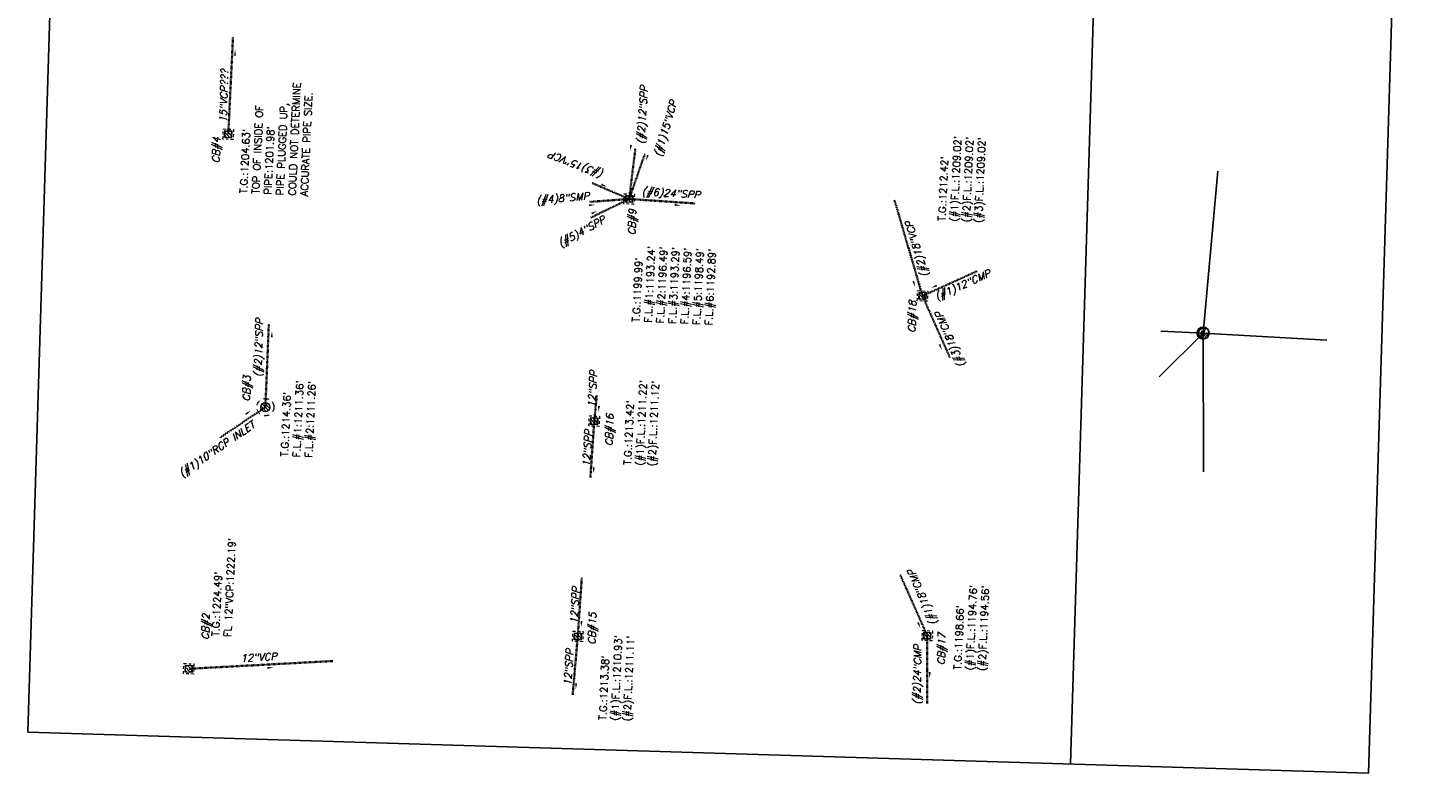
# Model space of a CAD drawing. Header units: feet. Extents: x 2385925 to 2388261, y 226994 to 234026.
# Tile 3 of 5: x 2385925 to 2386502, y 229842 to 230149. Entities that reach past the tile are written whole.
import ezdxf

# ---------------------------------------------------------------- set-up
doc = ezdxf.new("R2010")
doc.units = ezdxf.units.FT
doc.header["$MEASUREMENT"] = 0
for name, pattern in [('DGN Style 6', [6.093386, 0.003204, -1.281469, 2.242571, -1.281469, 0.003204, -1.281469]), ('drainage01', [1.6, 0.85, -0.75]), ('OhDOT_USTN5', [0.11, 0.055, -0.055]), ('REDO_Drainage01', [1.6, 0.85, -0.75]), ('sanex', [0])]:
    doc.linetypes.add(name, pattern=pattern)
for name, color, linetype, lineweight in [('DR_X_Cells', 121, 'Continuous', 35), ('DR_X_Storm_Sewer', 133, 'OhDOT_USTN5', 35), ('DR_X_Text', 151, 'Continuous', 35)]:
    doc.layers.add(name, color=color, linetype=linetype, lineweight=lineweight)
doc.layers.add('SC_Scratch7', color=140, linetype='Continuous', plot=False)
for name, color, linetype in [('SH_Border', 7, 'Continuous'), ('UT_X_Sanitary_Cells', 3, 'Continuous'), ('UT_X_Sanitary_Line', 3, 'sanex')]:
    doc.layers.add(name, color=color, linetype=linetype)
doc.styles.add('SHR', font='SIMPLEX', dxfattribs={"height": 0.75})

# ---------------------------------------------------------------- blocks, each defined once
blk = doc.blocks.new('CB22B-X')
at = {"layer": 'Defpoints', "color": 20, "linetype": 'REDO_Drainage01', "lineweight": 0}
blk.add_lwpolyline([(-1, 1), (1, 1), (1, -1), (-1, -1), (-1, 1)], close=True, dxfattribs=at)
at = {"layer": 'DR_X_Cells', "color": 151, "linetype": 'Continuous', "lineweight": 0}
for p, q in [((-1.15, -0.61), (0.61, 1.15)), ((-1.15, 0.52), (-0.52, 1.15)), ((-0.55, -1.15), (1.15, 0.55)), ((0.58, -1.15), (1.15, -0.58))]:
    blk.add_line(p, q, dxfattribs=at)
at = {"layer": 'DR_X_Cells', "color": 151, "linetype": 'REDO_Drainage01', "lineweight": 0}
blk.add_lwpolyline([(-1.67, 1.67), (1.67, 1.67), (1.67, -1.67), (-1.67, -1.67), (-1.67, 1.67)], close=True, dxfattribs=at)
at = {"layer": 'DR_X_Cells', "color": 151, "linetype": 'Continuous', "lineweight": 0, "flags": 128}
blk.add_lwpolyline([(-1.15, 1.15), (1.15, 1.15), (1.15, -1.15), (-1.15, -1.15), (-1.15, 1.15)], close=True, dxfattribs=at)
blk = doc.blocks.new('CBS_CATCH BASIN RECTANGLE')
blk.add_blockref('CB22B-X', (0, 0))
blk = doc.blocks.new('SSMH')
at = {"layer": 'Defpoints', "color": 223, "linetype": 'Continuous', "extrusion": (1, 0, 0)}
blk.add_lwpolyline([(0.75, 0), (0.75, 0)], dxfattribs=at)
at = {"layer": 'Defpoints', "color": 151, "linetype": 'Continuous', "extrusion": (1, 0, 0)}
blk.add_lwpolyline([(0, 0), (0, 0)], dxfattribs=at)
at = {"layer": 'Defpoints', "color": 21, "linetype": 'Continuous', "extrusion": (1, 0, 0)}
for points in [[(0, 0), (0, 0)], [(-0.75, 0), (-0.75, 0)]]:
    blk.add_lwpolyline(points, dxfattribs=at)
at = {"layer": 'Defpoints', "color": 40, "linetype": 'Continuous', "extrusion": (1, 0, 0)}
blk.add_lwpolyline([(0, 0), (0, 0)], dxfattribs=at)
at = {"layer": 'Defpoints', "color": 61, "linetype": 'DGN Style 6'}
blk.add_circle((0, 0), 0.749, dxfattribs=at)
at = {"layer": 'Defpoints', "color": 20, "linetype": 'drainage01'}
blk.add_circle((0, 0), 0.749, dxfattribs=at)
at = {"layer": 'UT_X_Sanitary_Cells', "color": 3, "linetype": 'Continuous'}
for points in [[(-0.44, 0.22), (-0.45, 0.18)], [(-0.45, 0.15), (-0.44, 0.12)], [(-0.15, 0.28), (-0.19, 0.29)], [(-0.13, 0.27), (-0.15, 0.28)], [(-0.12, 0.26), (-0.13, 0.27)], [(0.08, -0.3), (0.27, 0.3)], [(-0.2, -0.29), (-0.24, -0.3)], [(-0.15, -0.27), (-0.17, -0.28)], [(-0.14, -0.26), (-0.15, -0.27)], [(-0.12, -0.22), (-0.13, -0.24)], [(-0.12, -0.08), (-0.11, -0.1)], [(-0.11, -0.2), (-0.12, -0.22)], [(-0.11, -0.1), (-0.1, -0.13)], [(-0.1, -0.15), (-0.11, -0.18)]]:
    blk.add_lwpolyline(points, dxfattribs=at)
at = {"layer": 'UT_X_Sanitary_Cells', "color": 3, "linetype": 'Continuous', "extrusion": (1, 0, 0)}
for points, elevation in [([(0.18, 0), (0.15, 0)], -0.45), ([(-0.13, 0), (-0.15, 0)], -0.1)]:
    blk.add_lwpolyline(points, dxfattribs=dict(at, elevation=elevation))
at = {"layer": 'UT_X_Sanitary_Cells', "color": 3, "linetype": 'Continuous', "extrusion": (0.752215, -0.658917, 0), "elevation": -0.48}
blk.add_lwpolyline([(-0.08, 0), (-0.13, 0)], dxfattribs=at)
at = {"layer": 'UT_X_Sanitary_Cells', "color": 3, "linetype": 'Continuous', "extrusion": (-0.658091, -0.752938, 0), "elevation": 0.2}
blk.add_lwpolyline([(-0.41, 0), (-0.36, 0)], dxfattribs=at)
at = {"layer": 'UT_X_Sanitary_Cells', "color": 3, "linetype": 'Continuous', "extrusion": (-0.479112, 0.877754, 0), "elevation": 0.42}
blk.add_lwpolyline([(0.18, 0), (0.23, 0)], dxfattribs=at)
at = {"layer": 'UT_X_Sanitary_Cells', "color": 3, "linetype": 'Continuous', "extrusion": (-0.4788, -0.877924, 0), "elevation": 0.12}
blk.add_lwpolyline([(-0.39, 0), (-0.1, 0)], dxfattribs=at)
at = {"layer": 'UT_X_Sanitary_Cells', "color": 3, "linetype": 'Continuous', "extrusion": (0.225284, -0.974293, 0), "elevation": -0.36}
blk.add_lwpolyline([(-0.22, 0), (-0.28, 0)], dxfattribs=at)
at = {"layer": 'UT_X_Sanitary_Cells', "color": 3, "linetype": 'Continuous', "extrusion": (0, 1, 0)}
for points, elevation in [([(0.28, 0), (0.29, 0)], 0.3), ([(0.24, 0), (0.28, 0)], 0.3), ([(0.24, 0), (0.31, 0)], -0.3), ([(-0.4, 0), (-0.13, 0)], -0.16)]:
    blk.add_lwpolyline(points, dxfattribs=dict(at, elevation=elevation))
at = {"layer": 'UT_X_Sanitary_Cells', "color": 3, "linetype": 'Continuous', "extrusion": (-0.178763, -0.983892, 0), "elevation": -0.25}
blk.add_lwpolyline([(-0.24, 0), (-0.29, 0)], dxfattribs=at)
at = {"layer": 'UT_X_Sanitary_Cells', "color": 3, "linetype": 'Continuous', "extrusion": (0.95593, 0.293594, 0), "elevation": 0.34}
blk.add_lwpolyline([(0.21, 0), (-0.42, 0)], dxfattribs=at)
at = {"layer": 'UT_X_Sanitary_Cells', "color": 3, "linetype": 'Continuous', "extrusion": (0.6, 0.8, 0), "elevation": -0.45}
blk.add_lwpolyline([(0.18, 0), (0.22, 0)], dxfattribs=at)
at = {"layer": 'UT_X_Sanitary_Cells', "color": 3, "linetype": 'Continuous', "extrusion": (-0.474288, -0.88037, 0), "elevation": 0.42}
blk.add_lwpolyline([(-0.17, 0), (-0.24, 0)], dxfattribs=at)
at = {"layer": 'UT_X_Sanitary_Cells', "color": 3, "linetype": 'Continuous', "extrusion": (-0.217109, -0.976147, 0), "elevation": 0.36}
blk.add_lwpolyline([(-0.24, 0), (-0.28, 0)], dxfattribs=at)
at = {"layer": 'UT_X_Sanitary_Cells', "color": 3, "linetype": 'Continuous', "extrusion": (-0.314752, 0.949174, 0), "elevation": -0.22}
blk.add_lwpolyline([(0.27, 0), (0.28, 0)], dxfattribs=at)
at = {"layer": 'UT_X_Sanitary_Cells', "color": 3, "linetype": 'Continuous', "extrusion": (0.447214, -0.894427, 0), "elevation": 0.18}
blk.add_lwpolyline([(-0.27, 0), (-0.3, 0)], dxfattribs=at)
at = {"layer": 'UT_X_Sanitary_Cells', "color": 3, "linetype": 'Continuous', "extrusion": (0.625286, 0.780396, 0), "elevation": -0.14}
blk.add_lwpolyline([(0.08, 0), (0.04, 0)], dxfattribs=at)
at = {"layer": 'UT_X_Sanitary_Cells', "color": 3, "linetype": 'Continuous', "extrusion": (0.831387, -0.555694, 0), "elevation": 0.03}
blk.add_lwpolyline([(-0.27, 0), (-0.29, 0)], dxfattribs=at)
at = {"layer": 'UT_X_Sanitary_Cells', "color": 3, "linetype": 'Continuous', "extrusion": (0.969699, -0.244304, 0), "elevation": -0.06}
blk.add_lwpolyline([(-0.2, 0), (-0.22, 0)], dxfattribs=at)
at = {"layer": 'UT_X_Sanitary_Cells', "linetype": 'Continuous'}
blk.add_circle((0, 0), 0.999, dxfattribs=at)
blk = doc.blocks.new('CB7-X')
at = {"layer": 'Defpoints', "color": 20, "linetype": 'REDO_Drainage01', "lineweight": 0}
blk.add_circle((0, 0), 0.75, dxfattribs=at)
at = {"layer": 'DR_X_Cells', "color": 151, "linetype": 'Continuous', "lineweight": 0}
for p, q in [((-0.73, -0.15), (0.15, 0.73)), ((-0.54, -0.52), (0.52, 0.54)), ((-0.18, -0.73), (0.73, 0.18))]:
    blk.add_line(p, q, dxfattribs=at)
at = {"layer": 'DR_X_Cells', "color": 151, "linetype": 'REDO_Drainage01', "lineweight": 0}
blk.add_circle((0, 0), 1.42, dxfattribs=at)
at = {"layer": 'DR_X_Cells', "color": 151, "linetype": 'Continuous', "lineweight": 0}
blk.add_circle((0, 0), 0.75, dxfattribs=at)
blk = doc.blocks.new('Survey Storm Info')
at = {"layer": 'DR_X_Storm_Sewer'}
for p, q in [((-1785.89, 511.01), (-1790.9, 570.28)), ((-1695.18, 560.13), (-1682.11, 541.99)), ((-1570.13, 560.71), (-1529.95, 559.99)), ((-1682.11, 541.99), (-1647.83, 541.62)), ((-1772.67, 410.44), (-1796.82, 411.79)), ((-1748.45, 409.52), (-1772.67, 410.44)), ((-1600.02, 410.5), (-1591.76, 394.77)), ((-1593.48, 411.1), (-1591.76, 394.77)), ((-1585.67, 410.22), (-1591.76, 394.77)), ((-1683.75, 406.35), (-1706.97, 407.23)), ((-1673.13, 405.65), (-1683.75, 406.35)), ((-1591.76, 394.77), (-1592.78, 367.37)), ((-1570.82, 392.83), (-1591.76, 394.77)), ((-1573.16, 388.91), (-1591.76, 394.77)), ((-1588.91, 285.45), (-1628.03, 272.71)), ((-1743.26, 278.36), (-1767.96, 266.46)), ((-1628.03, 272.71), (-1653.11, 260.63)), ((-1617.08, 250.48), (-1628.03, 272.71)), ((-1767.96, 266.46), (-1795.96, 265.72))]:
    blk.add_line(p, q, dxfattribs=at)
at = {"layer": 'DR_X_Text'}
for points in [[(-1683.77, 547.96, 0, 0.833, 0), (-1685.24, 549.98, 0, 0, -0.041595), (-1686.55, 552.12, 0, 0, 0.125362), (-1688.19, 554.02, 0, 0, -0.167832), (-1689.66, 556.04, 0, 0, 0.167832), (-1691.14, 558.06, 0, 0, -0.167832), (-1692.61, 560.08, 0, 0, 0.167832), (-1694.08, 562.1, 0, 0, -0.167832), (-1695.56, 564.12, 0, 0, -0.167832)], [(-1535.21, 558.94, 0, 0.833, 0), (-1537.71, 558.95, 0, 0, -0.041595), (-1540.21, 559.18, 0, 0, 0.125362), (-1542.71, 558.98, 0, 0, -0.167832), (-1545.21, 558.99, 0, 0, 0.167832), (-1547.71, 559, 0, 0, -0.167832), (-1550.21, 559.01, 0, 0, 0.167832), (-1552.71, 559.03, 0, 0, -0.167832), (-1555.21, 559.04, 0, 0, -0.167832)], [(-1789.33, 535.39, 0, 0.833, 0), (-1789.53, 537.88, 0, 0, -0.041595), (-1789.52, 540.39, 0, 0, 0.125362), (-1789.92, 542.87, 0, 0, -0.167832), (-1790.12, 545.36, 0, 0, 0.167832), (-1790.31, 547.85, 0, 0, -0.167832), (-1790.51, 550.34, 0, 0, 0.167832), (-1790.71, 552.84, 0, 0, -0.167832), (-1790.9, 555.33, 0, 0, -0.167832)], [(-1650.75, 540.23, 0, 0.833, 0), (-1653.25, 540.24, 0, 0, -0.041595), (-1655.75, 540.46, 0, 0, 0.125362), (-1658.25, 540.27, 0, 0, -0.167832), (-1660.75, 540.28, 0, 0, 0.167832), (-1663.25, 540.29, 0, 0, -0.167832), (-1665.75, 540.3, 0, 0, 0.167832), (-1668.25, 540.31, 0, 0, -0.167832), (-1670.75, 540.33, 0, 0, -0.167832)], [(-1597.05, 407.86, 0, 0.833, 0), (-1598.27, 410.04, 0, 0, -0.041595), (-1599.3, 412.33, 0, 0, 0.125362), (-1600.7, 414.41, 0, 0, -0.167832), (-1601.92, 416.59, 0, 0, 0.167832), (-1603.14, 418.77, 0, 0, -0.167832), (-1604.35, 420.96, 0, 0, 0.167832), (-1605.57, 423.14, 0, 0, 0.167832)], [(-1594.6, 408.74, 0, 0.833, 0), (-1594.84, 411.23, 0, 0, -0.041595), (-1594.87, 413.73, 0, 0, 0.125362), (-1595.32, 416.2, 0, 0, -0.167832), (-1595.56, 418.69, 0, 0, 0.167832), (-1595.8, 421.18, 0, 0, -0.167832), (-1596.04, 423.67, 0, 0, 0.167832), (-1596.28, 426.16, 0, 0, 0.167832)], [(-1587.03, 404.03, 0, 0.833, 0), (-1586.16, 406.37, 0, 0, -0.041595), (-1585.08, 408.64, 0, 0, 0.125362), (-1584.4, 411.05, 0, 0, -0.167832), (-1583.53, 413.39, 0, 0, 0.167832), (-1582.65, 415.73, 0, 0, -0.167832), (-1581.77, 418.07, 0, 0, 0.167832), (-1580.9, 420.42, 0, 0, 0.167832)], [(-1794.45, 410.6, 0, 0.833, 0), (-1791.96, 410.48, 0, 0, -0.041595), (-1789.47, 410.14, 0, 0, 0.125362), (-1786.96, 410.22, 0, 0, -0.167832), (-1784.47, 410.09, 0, 0, 0.167832), (-1781.97, 409.97, 0, 0, -0.167832), (-1779.47, 409.84, 0, 0, 0.167832), (-1776.98, 409.71, 0, 0, 0.167832)], [(-1768.75, 409.19, 0, 0.833, 0), (-1766.25, 409.06, 0, 0, -0.041595), (-1763.77, 408.72, 0, 0, 0.125362), (-1761.26, 408.8, 0, 0, -0.167832), (-1758.76, 408.68, 0, 0, 0.167832), (-1756.27, 408.55, 0, 0, -0.167832), (-1753.77, 408.42, 0, 0, 0.167832), (-1751.27, 408.29, 0, 0, 0.167832)], [(-1705.33, 406.08, 0, 0.833, 0), (-1702.84, 405.95, 0, 0, -0.041595), (-1700.35, 405.61, 0, 0, 0.125362), (-1697.84, 405.69, 0, 0, -0.167832), (-1695.35, 405.57, 0, 0, 0.167832), (-1692.85, 405.44, 0, 0, -0.167832), (-1690.35, 405.31, 0, 0, 0.167832), (-1687.86, 405.18, 0, 0, 0.167832)], [(-1679.92, 404.7, 0, 0.833, 0), (-1677.42, 404.57, 0, 0, -0.041595), (-1674.94, 404.23, 0, 0, 0.125362), (-1672.43, 404.31, 0, 0, -0.167832), (-1669.93, 404.19, 0, 0, 0.167832), (-1667.44, 404.06, 0, 0, -0.167832), (-1664.94, 403.93, 0, 0, 0.167832), (-1662.44, 403.8, 0, 0, 0.167832)], [(-1571.97, 394.85, 0, 0.833, 0), (-1569.47, 394.72, 0, 0, -0.041595), (-1566.98, 394.39, 0, 0, 0.125362), (-1564.48, 394.47, 0, 0, -0.167832), (-1561.98, 394.34, 0, 0, 0.167832), (-1559.48, 394.21, 0, 0, -0.167832), (-1556.99, 394.09, 0, 0, 0.167832), (-1554.49, 393.96, 0, 0, 0.167832)], [(-1593.74, 373.43, 0, 0.833, 0), (-1593.62, 375.93, 0, 0, -0.041595), (-1593.28, 378.42, 0, 0, 0.125362), (-1593.36, 380.92, 0, 0, -0.167832), (-1593.24, 383.42, 0, 0, 0.167832), (-1593.11, 385.92, 0, 0, -0.167832), (-1592.98, 388.41, 0, 0, 0.167832), (-1592.85, 390.91, 0, 0, 0.167832)], [(-1575.86, 388.27, 0, 0.833, 0), (-1573.45, 387.6, 0, 0, -0.041595), (-1571.1, 386.72, 0, 0, 0.125362), (-1568.64, 386.25, 0, 0, -0.167832), (-1566.23, 385.58, 0, 0, 0.167832), (-1563.82, 384.9, 0, 0, -0.167832), (-1561.42, 384.23, 0, 0, 0.167832), (-1559.01, 383.55, 0, 0, 0.167832)], [(-1624.39, 275.84, 0, 0.833, 0), (-1622.04, 276.68, 0, 0, -0.041595), (-1619.61, 277.33, 0, 0, 0.125362), (-1617.33, 278.36, 0, 0, -0.167832), (-1614.97, 279.21, 0, 0, 0.167832), (-1612.62, 280.05, 0, 0, -0.167832), (-1610.27, 280.89, 0, 0, 0.167832), (-1607.91, 281.73, 0, 0, -0.167832), (-1605.56, 282.58, 0, 0, -0.167832)], [(-1764.89, 269.38, 0, 0.833, 0), (-1762.63, 270.46, 0, 0, -0.041595), (-1760.29, 271.35, 0, 0, 0.125362), (-1758.12, 272.61, 0, 0, -0.167832), (-1755.86, 273.69, 0, 0, 0.167832), (-1753.61, 274.76, 0, 0, 0.167832)], [(-1650.05, 264.03, 0, 0.833, 0), (-1647.8, 265.12, 0, 0, -0.041595), (-1645.46, 266.02, 0, 0, 0.125362), (-1643.3, 267.3, 0, 0, -0.167832), (-1641.05, 268.39, 0, 0, 0.167832), (-1638.8, 269.48, 0, 0, -0.167832), (-1636.55, 270.57, 0, 0, 0.167832), (-1634.3, 271.67, 0, 0, 0.167832)], [(-1785.45, 264.92, 0, 0.833, 0), (-1782.95, 265.01, 0, 0, -0.041595), (-1780.44, 264.89, 0, 0, 0.125362), (-1777.95, 265.18, 0, 0, -0.167832), (-1775.45, 265.27, 0, 0, 0.167832), (-1772.95, 265.36, 0, 0, 0.167832)], [(-1624.61, 269.22, 0, 0.833, 0), (-1623.52, 266.97, 0, 0, -0.041595), (-1622.62, 264.63, 0, 0, 0.125362), (-1621.34, 262.47, 0, 0, -0.167832), (-1620.26, 260.22, 0, 0, 0.167832), (-1619.17, 257.97, 0, 0, -0.167832), (-1618.08, 255.71, 0, 0, -0.167832)]]:
    blk.add_lwpolyline(points, format="xyseb", dxfattribs=at)
at = {"layer": 'SH_Border'}
blk.add_lwpolyline([(-1819, 635.68), (-1016.28, 635.68), (-1016.28, 82.99), (-1819, 82.99)], close=True, dxfattribs=at)
blk.add_lwpolyline([(-1819, 205.86), (-1016.28, 205.86)], dxfattribs=at)
at = {"layer": 'UT_X_Sanitary_Line'}
for p, q in [((-1639.8, 156.68), (-1658.32, 174.2)), ((-1639.57, 174.07), (-1639.8, 156.68))]:
    blk.add_line(p, q, dxfattribs=at)
for points in [[(-1696.91, 154.82), (-1639.8, 156.68), (-1572.96, 152.69)], [(-1639.8, 156.68), (-1641.15, 105.65)]]:
    blk.add_lwpolyline(points, dxfattribs=at)
at = {"layer": 'DR_X_Cells', "rotation": 359.1452333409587}
for name, p, xscale, yscale, zscale in [('CBS_CATCH BASIN RECTANGLE', (-1790.9, 570.28, 1505.78), 1.25, 1.25, 1.25), ('CBS_CATCH BASIN RECTANGLE', (-1570.13, 560.71, 1505.78), 1.25, 1.25, 1.25), ('CB7-X', (-1682.12, 541.99), 2.5, 2.5, 2.5), ('CBS_CATCH BASIN RECTANGLE', (-1772.67, 410.44, 1505.78), 1.25, 1.25, 1.25), ('CBS_CATCH BASIN RECTANGLE', (-1683.75, 406.35, 1505.78), 1.25, 1.25, 1.25), ('CBS_CATCH BASIN RECTANGLE', (-1591.76, 394.77, 1505.78), 1.25, 1.25, 1.25), ('CBS_CATCH BASIN RECTANGLE', (-1628.03, 272.71, 1505.78), 1.25, 1.25, 1.25), ('CBS_CATCH BASIN RECTANGLE', (-1767.96, 266.46, 1505.78), 1.25, 1.25, 1.25)]:
    blk.add_blockref(name, p, dxfattribs=dict(at, xscale=xscale, yscale=yscale, zscale=zscale))
at = {"layer": 'UT_X_Sanitary_Cells', "xscale": 2.5, "yscale": 2.5, "zscale": 2.5, "rotation": 359.1452333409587}
blk.add_blockref('SSMH', (-1639.8, 156.68), dxfattribs=at)
at = {"layer": 'DR_X_Text', "style": 'SHR', "oblique": 15}
for s, rotation, p in [('(#1)10"RCP INLET', 306.31623, (-1712.05, 575.4)), ('CB#4', 0.00002, (-1582.14, 564)), ('CB#2', 0.00002, (-1778.74, 562.34)), ('15"VCP???', 0.00002, (-1565.33, 561.53)), ('12"VCP', 274.78194, (-1787.39, 548.89)), ('CB#3', 0.00002, (-1680, 548.45)), ('(#2)12"SPP', 0.00002, (-1669.66, 544.06)), ('(#4)8"SMP', 276.59045, (-1595, 432.84)), ('(#5)4"SPP', 300.91884, (-1612.5, 422.32)), ('(#3)15"VCP', 70.54468, (-1580.83, 405.23)), ('12"SPP', 358.15409, (-1793.19, 412.54)), ('12"SPP', 358.15409, (-1767.51, 410.76)), ('12"SPP', 358.15409, (-1702.63, 407.61)), ('CB#15', 0.00002, (-1775.85, 403.11)), ('12"SPP', 358.15409, (-1678.17, 406.22)), ('CB#16', 0.00002, (-1693.83, 398.5)), ('CB#9', 0.00002, (-1606.6, 391.78)), ('(#2)12"SPP', 358.15409, (-1568.94, 389.3)), ('(#6)24"SPP', 268.15409, (-1589.94, 389.71)), ('(#1)15"VCP', 345.43126, (-1574.13, 382.2)), ('CB#18', 0.00002, (-1643.33, 275.24)), ('(#2)18"VCP', 18.2283, (-1619.59, 270.52)), ('(#2)24"CMP', 0.91941, (-1796.36, 268.44)), ('(#1)18"CMP', 24.70545, (-1762.7, 262.46)), ('(#3)18"CMP', 24.70545, (-1656.09, 254.36)), ('(#1)12"CMP', 295.96507, (-1629.67, 266.69)), ('CB#17', 0.00002, (-1779.87, 258.98))]:
    blk.add_text(s, height=3, rotation=rotation, dxfattribs=at).set_placement(p)
at = {"layer": 'DR_X_Text', "char_height": 3, "attachment_point": 1, "rotation": 359.14523, "style": 'SHR'}
for s, width, insert in [('T.G.:1224.49\'\\PFL 12"VCP:1222.19\'', 45.1765, (-1777.13, 561.18)), ("T.G.:1204.63'\\PTOP OF INSIDE OF PIPE:1201.98'\\PPIPE PLUGGED UP, COULD NOT DETERMINE ACCURATE PIPE SIZE.", 56.5823, (-1594.31, 555.21)), ("T.G.:1214.36'\\PF.L.#1:1211.36'\\PF.L.#2:1211.26'", 45.1765, (-1702.23, 535.06)), ("T.G.:1213.38'\\P(#1)F.L.:1210.93'\\P(#2)F.L.:1211.11'", 56.5823, (-1806.79, 400.67)), ("T.G.:1213.42'\\P(#1)F.L.:1211.22'\\P(#2)F.L.:1211.12'", 56.5823, (-1701.37, 393.63)), ("T.G.:1199.99'\\PF.L.#1:1193.24'\\PF.L.#2:1196.49'\\PF.L.#3:1193.29'\\PF.L.#4:1196.59'\\PF.L.#5:1198.49'\\PF.L.#6:1192.89'", 56.5823, (-1642.39, 391.92)), ("T.G.:1212.42'\\P(#1)F.L.:1209.02'\\P(#2)F.L.:1209.02'\\P(#3)F.L.:1209.02'", 56.5823, (-1596.88, 267.23)), ("T.G.:1198.66'\\P(#1)F.L.:1194.76'\\P(#2)F.L.:1194.56'", 56.5823, (-1781.6, 255.12))]:
    blk.add_mtext_dynamic_manual_height_columns(s, width=width, gutter_width=15, heights=[0], dxfattribs=dict(at, insert=insert))

msp = doc.modelspace()

# ---------------------------------------------------------------- block references
at = {"layer": 'SC_Scratch7', "rotation": 88.24989999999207}
msp.add_blockref('Survey Storm Info', (2386616.14, 231657.37), dxfattribs=at)

doc.saveas('drawing.dxf')
